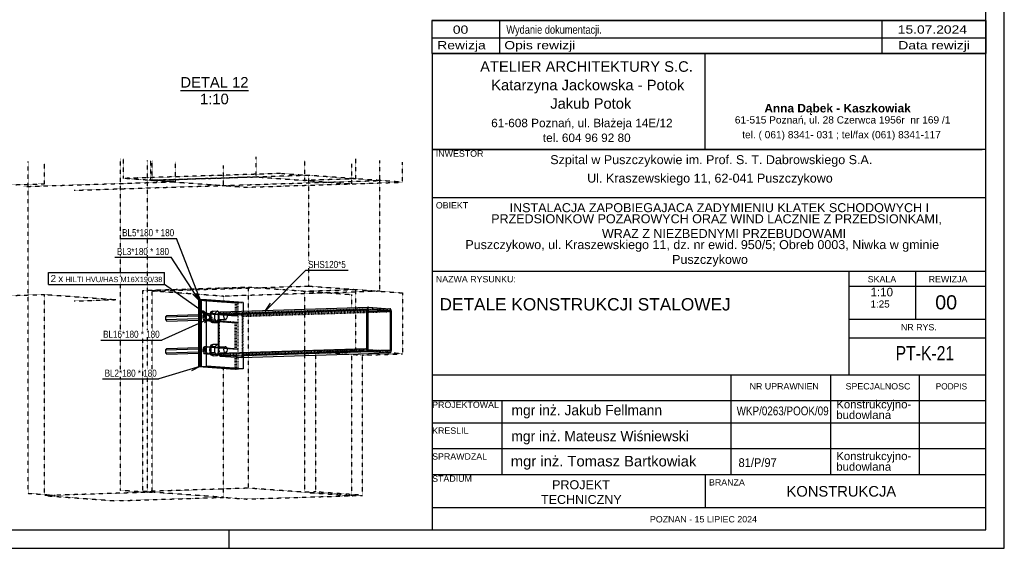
# Model space of a CAD drawing. Header units: millimetres. Extents: x 0 to 5940, y 0 to 2970.
# Tile 9 of 11: x 3273 to 5940, y 0 to 1431. Entities that reach past the tile are written whole.
import ezdxf

# ---------------------------------------------------------------- set-up
doc = ezdxf.new("R2010")
doc.units = ezdxf.units.MM
doc.linetypes.add('DXK_LINE_DOT2', pattern=[3.9198, 1.9599, -1.9599])
doc.linetypes.add('DXK_LINE_DOT4', pattern=[0.9408, 0.4704, -0.4704])
doc.styles.add('ar', font='txt', dxfattribs={"height": 0.2})
doc.styles.add('ari', font='txt', dxfattribs={"height": 0.2})
doc.styles.add('aria', font='txt', dxfattribs={"height": 0.2})
doc.styles.add('Arial', font='ARIAL.TTF', dxfattribs={"height": 0.2})
doc.styles.add('Arial Narrow', font='ARIALN.TTF', dxfattribs={"height": 0.2})
doc.styles.add('arialbd', font='txt', dxfattribs={"height": 0.2})

# ---------------------------------------------------------------- blocks, each defined once
blk = doc.blocks.new('Unknown-2590450-1268')
at = {"color": 7, "linetype": 'Continuous'}
for p, q in [((5940, 0), (5940, 2970)), ((5890, 50), (5890, 2920)), ((50, 50), (5890, 50)), ((3840, 0), (3840, 50)), ((0, 0), (5940, 0))]:
    blk.add_line(p, q, dxfattribs=at)
blk = doc.blocks.new('Unknown-2590450-19 - 6368')
at = {"color": 96, "linetype": 'Continuous'}
blk.add_line((3707.9, 1239.7), (3892.4, 1239.7), dxfattribs=at)
at = {"color": 0, "linetype": 'Continuous'}
for points in [[(3892.4, 1247.2), (3892.4, 1277.2), (3707.9, 1277.2), (3707.9, 1247.2)], [(3839.1, 1202.2), (3839.1, 1232.2), (3761.2, 1232.2), (3761.2, 1202.2)]]:
    blk.add_wipeout(points, dxfattribs=at)
at = {"color": 7, "linetype": 'Continuous', "style": 'Arial'}
for s, p in [('DETAL 12', (3707.9, 1247.2)), ('1:10', (3761.2, 1202.2))]:
    blk.add_text(s, height=28.65, dxfattribs=at).set_placement(p)
blk = doc.blocks.new('Part-2590450-6685 - 6368')
at = {"color": 5, "linetype": 'Continuous'}
for p, q in [((3760.9, 672.3), (3758.4, 672.2)), ((3758.4, 672.2), (3758.4, 492.4)), ((3760.9, 492.5), (3760.9, 672.3)), ((3758.4, 492.4), (3760.9, 492.5)), ((3758.4, 492.4), (3857.8, 485.2)), ((3760.9, 492.5), (3860.3, 485.3)), ((3860.3, 485.3), (3857.8, 485.2))]:
    blk.add_line(p, q, dxfattribs=at)
at = {"color": 8, "linetype": 'DXK_LINE_DOT2'}
for p, q in [((3758.4, 672.2), (3857.8, 665)), ((3857.8, 665), (3860.3, 665.1)), ((3857.8, 665), (3857.8, 629)), ((3770.3, 629.2), (3770, 626.4)), ((3770, 626.4), (3772.5, 626.5)), ((3770, 626.4), (3770.3, 623.6)), ((3771, 631.6), (3770.3, 629.2)), ((3770.3, 623.6), (3771, 621.1)), ((3772.1, 633.5), (3771, 631.6)), ((3771, 621.1), (3772.1, 619)), ((3773.5, 634.7), (3772.1, 633.5)), ((3772.1, 619), (3773.5, 617.6)), ((3775, 635), (3773.5, 634.7)), ((3773.5, 617.6), (3775, 617.1)), ((3775, 635), (3777.5, 635.1)), ((3857.8, 629), (3775, 635)), ((3775, 617.1), (3857.8, 611.1)), ((3775, 617.1), (3777.5, 617.1)), ((3860.3, 629.1), (3857.8, 629)), ((3857.8, 539.2), (3857.8, 611.1)), ((3857.8, 611.1), (3860.3, 611.1)), ((3770.3, 539.3), (3770, 536.5)), ((3770, 536.5), (3772.5, 536.6)), ((3770, 536.5), (3770.3, 533.7)), ((3771, 541.7), (3770.3, 539.3)), ((3770.3, 533.7), (3771, 531.2)), ((3772.1, 543.6), (3771, 541.7)), ((3773.5, 544.8), (3772.1, 543.6)), ((3775, 545.2), (3773.5, 544.8)), ((3857.8, 539.2), (3775, 545.2)), ((3775, 545.2), (3777.5, 545.2)), ((3860.3, 539.2), (3857.8, 539.2)), ((3771, 531.2), (3772.1, 529.1)), ((3772.1, 529.1), (3773.5, 527.7)), ((3773.5, 527.7), (3775, 527.2)), ((3775, 527.2), (3777.5, 527.3)), ((3775, 527.2), (3857.8, 521.2)), ((3857.8, 521.2), (3860.3, 521.3)), ((3857.8, 485.2), (3857.8, 521.2))]:
    blk.add_line(p, q, dxfattribs=at)
blk = doc.blocks.new('Part-2590450-6460 - 6368')
at = {"linetype": 'Continuous'}
h = blk.add_hatch(dxfattribs=at)
h.set_pattern_fill('', color=8, angle=1.8189, style=0, pattern_type=0)
h.set_pattern_definition([(46.82, (4213.496, 540.87), (-1.409, 44.378), [62.792, 0]), (46.82, (4235.685, 541.575), (-1.409, 44.378), [31.397, -31.395]), (46.82, (4264.438, 571.905), (-1.409, 44.378), [9.22, -53.572])])
h.paths.add_polyline_path([(4213.5, 645.7), (4213.5, 540.9), (4213.8, 538), (4214.7, 535.5), (4216.1, 533.8), (4217.6, 533.1), (4275.6, 528.9), (4277.2, 529.3), (4278.5, 530.9), (4279.4, 533.2), (4279.7, 536.1), (4279.7, 640.9), (4279.4, 643.8), (4278.5, 646.3), (4277.2, 648.1), (4275.6, 648.7), (4217.6, 652.9), (4216.1, 652.5), (4214.7, 651), (4213.8, 648.6)])
h.paths.add_polyline_path([(4217.1, 647.8), (4217.6, 647.9), (4275.6, 643.7), (4276.1, 643.5), (4276.6, 642.9), (4276.9, 642.1), (4277, 641.1), (4277, 536.3), (4276.9, 535.3), (4276.6, 534.5), (4276.1, 534), (4275.6, 533.9), (4217.6, 538.1), (4217.1, 538.3), (4216.7, 538.9), (4216.4, 539.7), (4216.3, 540.7), (4216.3, 645.5), (4216.4, 646.5), (4216.7, 647.3)])
at = {"color": 5, "linetype": 'Continuous'}
for p, q in [((3811.6, 633), (4213.5, 645.7)), ((3814.1, 639.7), (3815.7, 640.2)), ((3815.7, 640.2), (4217.6, 652.9)), ((4275.6, 643.7), (4216.3, 641.9)), ((4277, 641.1), (4216.3, 639.2)), ((3811.6, 633), (3811.9, 635.8)), ((3811.6, 528.1), (3811.6, 633)), ((3811.9, 635.8), (3812.8, 638.2)), ((3812.8, 638.2), (3814.1, 639.7)), ((3811.6, 528.1), (4213.5, 540.9)), ((4277, 536.3), (4253, 535.5)), ((3811.9, 525.2), (3811.6, 528.1)), ((3812.8, 522.7), (3811.9, 525.2)), ((3814.1, 521), (3812.8, 522.7)), ((3815.7, 520.3), (3814.1, 521)), ((3815.7, 520.3), (4217.6, 533.1)), ((3815.7, 520.3), (3873.7, 516.1)), ((3873.7, 516.1), (4275.6, 528.9))]:
    blk.add_line(p, q, dxfattribs=at)
at = {"color": 8, "linetype": 'DXK_LINE_DOT2'}
for p, q in [((3814.3, 632.8), (4216.3, 645.5)), ((4217.6, 647.9), (3815.7, 635.2)), ((3815.7, 640.2), (3873.7, 636)), ((3873.7, 636), (4275.6, 648.7)), ((4216.3, 641.9), (3873.7, 631)), ((3877.8, 628.2), (4279.7, 640.9)), ((3814.4, 633.7), (3814.3, 632.8)), ((3814.3, 527.9), (3814.3, 632.8)), ((3814.7, 634.5), (3814.4, 633.7)), ((3815.2, 635), (3814.7, 634.5)), ((3815.7, 635.2), (3815.2, 635)), ((3873.7, 631), (3815.7, 635.2)), ((3873.7, 636), (3875.2, 635.3)), ((3874.2, 630.8), (3873.7, 631)), ((3874.6, 630.2), (3874.2, 630.8)), ((3874.9, 629.3), (3874.6, 630.2)), ((3875, 628.4), (3874.9, 629.3)), ((4216.3, 639.2), (3875, 628.4)), ((3875, 628.4), (3875, 523.5)), ((3875.2, 635.3), (3876.6, 633.6)), ((3876.6, 633.6), (3877.5, 631.1)), ((3877.5, 631.1), (3877.8, 628.2)), ((3877.8, 523.3), (3877.8, 628.2)), ((3814.3, 527.9), (4216.3, 540.7)), ((3815.7, 525.3), (4217.6, 538.1)), ((4275.6, 533.9), (3873.7, 521.1)), ((4253, 535.5), (3875, 523.5)), ((3877.8, 523.3), (4279.7, 536.1)), ((3814.3, 527.9), (3814.4, 526.9)), ((3814.4, 526.9), (3814.7, 526.1)), ((3814.7, 526.1), (3815.2, 525.5)), ((3815.2, 525.5), (3815.7, 525.3)), ((3815.7, 525.3), (3873.7, 521.1)), ((3873.7, 521.1), (3874.2, 521.3)), ((3875.2, 516.6), (3873.7, 516.1)), ((3874.2, 521.3), (3874.6, 521.8)), ((3874.6, 521.8), (3874.9, 522.6)), ((3874.9, 522.6), (3875, 523.5)), ((3876.6, 518.1), (3875.2, 516.6)), ((3877.5, 520.5), (3876.6, 518.1)), ((3877.8, 523.3), (3877.5, 520.5))]:
    blk.add_line(p, q, dxfattribs=at)
at = {"color": 6, "linetype": 'Continuous'}
for p, q in [((4213.8, 648.6), (4213.5, 645.7)), ((4213.5, 540.9), (4213.5, 645.7)), ((4214.7, 651), (4213.8, 648.6)), ((4216.1, 652.5), (4214.7, 651)), ((4217.6, 652.9), (4216.1, 652.5)), ((4216.3, 645.5), (4216.4, 646.5)), ((4216.3, 540.7), (4216.3, 645.5)), ((4216.4, 646.5), (4216.7, 647.3)), ((4216.7, 647.3), (4217.1, 647.8)), ((4217.1, 647.8), (4217.6, 647.9)), ((4217.6, 652.9), (4275.6, 648.7)), ((4217.6, 647.9), (4275.6, 643.7)), ((4277.2, 648.1), (4275.6, 648.7)), ((4275.6, 643.7), (4276.1, 643.5)), ((4276.1, 643.5), (4276.6, 642.9)), ((4276.6, 642.9), (4276.9, 642.1)), ((4276.9, 642.1), (4277, 641.1)), ((4277, 536.3), (4277, 641.1)), ((4278.5, 646.3), (4277.2, 648.1)), ((4279.4, 643.8), (4278.5, 646.3)), ((4279.7, 640.9), (4279.4, 643.8)), ((4279.7, 536.1), (4279.7, 640.9)), ((4213.5, 540.9), (4213.8, 538)), ((4213.8, 538), (4214.7, 535.5)), ((4214.7, 535.5), (4216.1, 533.8)), ((4216.1, 533.8), (4217.6, 533.1)), ((4216.4, 539.7), (4216.3, 540.7)), ((4216.7, 538.9), (4216.4, 539.7)), ((4217.1, 538.3), (4216.7, 538.9)), ((4217.6, 538.1), (4217.1, 538.3)), ((4217.6, 538.1), (4275.6, 533.9)), ((4276.1, 534), (4275.6, 533.9)), ((4276.6, 534.5), (4276.1, 534)), ((4276.9, 535.3), (4276.6, 534.5)), ((4277, 536.3), (4276.9, 535.3)), ((4279.4, 533.2), (4279.7, 536.1)), ((4217.6, 533.1), (4275.6, 528.9)), ((4275.6, 528.9), (4277.2, 529.3)), ((4277.2, 529.3), (4278.5, 530.9)), ((4278.5, 530.9), (4279.4, 533.2))]:
    blk.add_line(p, q, dxfattribs=at)
blk = doc.blocks.new('Part-2590450-6765 - 6368')
at = {"color": 4, "linetype": 'DXK_LINE_DOT4'}
for p, q in [((4045.5, 995.9), (4045.5, 1050.4)), ((4183.1, 1000.3), (4045.5, 995.9)), ((4045.5, 995.9), (4172.4, 986.7)), ((4172.4, 986.7), (4310.1, 991.1))]:
    blk.add_line(p, q, dxfattribs=at)
at = {"color": 6, "linetype": 'DXK_LINE_DOT4'}
for p, q in [((4183.1, 1000.3), (4183.1, 1054.8)), ((4310.1, 991.1), (4310.1, 1045.6)), ((4310.1, 991.1), (4248.2, 995.6))]:
    blk.add_line(p, q, dxfattribs=at)
blk = doc.blocks.new('Part-2590450-6545 - 6368')
at = {"color": 5, "linetype": 'Continuous'}
for p, q in [((3778.4, 672.8), (3765.1, 672.4)), ((3765.1, 492.6), (3765.1, 672.4)), ((3877.8, 665.6), (3778.4, 672.8)), ((3778.4, 493.1), (3778.4, 672.8)), ((3877.8, 665.6), (3877.8, 642.1)), ((3877.8, 516.2), (3877.8, 485.8)), ((3765.1, 492.6), (3778.4, 493.1)), ((3864.5, 485.4), (3765.1, 492.6)), ((3877.8, 485.8), (3778.4, 493.1)), ((3877.8, 485.8), (3864.5, 485.4))]:
    blk.add_line(p, q, dxfattribs=at)
at = {"color": 8, "linetype": 'DXK_LINE_DOT2'}
for p, q in [((3864.5, 665.2), (3765.1, 672.4)), ((3864.5, 665.2), (3877.8, 665.6)), ((3864.5, 485.4), (3864.5, 665.2)), ((3877.8, 642.1), (3877.8, 628.2)), ((3877.8, 523.3), (3877.8, 516.2))]:
    blk.add_line(p, q, dxfattribs=at)
blk = doc.blocks.new('Part-2590450-6615 - 6368')
at = {"color": 5, "linetype": 'Continuous'}
for p, q in [((3765.1, 672.4), (3760.9, 672.3)), ((3760.9, 672.3), (3760.9, 492.5)), ((3765.1, 492.6), (3765.1, 672.4)), ((3760.9, 492.5), (3765.1, 492.6)), ((3760.9, 492.5), (3860.3, 485.3)), ((3765.1, 492.6), (3864.5, 485.4)), ((3864.5, 485.4), (3860.3, 485.3))]:
    blk.add_line(p, q, dxfattribs=at)
at = {"color": 8, "linetype": 'DXK_LINE_DOT2'}
for p, q in [((3760.9, 672.3), (3860.3, 665.1)), ((3860.3, 665.1), (3864.5, 665.2)), ((3860.3, 665.1), (3860.3, 629.1)), ((3772.8, 629.3), (3772.5, 626.5)), ((3772.5, 626.5), (3776.7, 626.6)), ((3772.5, 626.5), (3772.8, 623.7)), ((3773.5, 631.7), (3772.8, 629.3)), ((3772.8, 623.7), (3773.5, 621.1)), ((3774.6, 633.6), (3773.5, 631.7)), ((3773.5, 621.1), (3774.6, 619.1)), ((3776, 634.8), (3774.6, 633.6)), ((3774.6, 619.1), (3776, 617.7)), ((3777.5, 635.1), (3776, 634.8)), ((3776, 617.7), (3777.5, 617.1)), ((3776.7, 626.6), (3776.9, 629.4)), ((3776.9, 623.8), (3776.7, 626.6)), ((3776.9, 629.4), (3777.6, 631.8)), ((3777.6, 621.3), (3776.9, 623.8)), ((3777.5, 635.1), (3781.7, 635.3)), ((3860.3, 629.1), (3777.5, 635.1)), ((3777.5, 617.1), (3781.7, 617.3)), ((3777.5, 617.1), (3860.3, 611.1)), ((3777.6, 631.8), (3778.7, 633.8)), ((3778.7, 619.2), (3777.6, 621.3)), ((3778.7, 633.8), (3780.1, 634.9)), ((3780.1, 617.8), (3778.7, 619.2)), ((3780.1, 634.9), (3781.7, 635.3)), ((3781.7, 617.3), (3780.1, 617.8)), ((3864.5, 629.3), (3781.7, 635.3)), ((3864.5, 611.3), (3781.7, 617.3)), ((3864.5, 629.3), (3860.3, 629.1)), ((3860.3, 611.1), (3864.5, 611.3)), ((3860.3, 539.2), (3860.3, 611.1)), ((3772.8, 539.4), (3772.5, 536.6)), ((3772.5, 536.6), (3776.7, 536.7)), ((3772.5, 536.6), (3772.8, 533.8)), ((3773.5, 541.8), (3772.8, 539.4)), ((3772.8, 533.8), (3773.5, 531.2)), ((3774.6, 543.7), (3773.5, 541.8)), ((3776, 544.9), (3774.6, 543.7)), ((3777.5, 545.2), (3776, 544.9)), ((3776.7, 536.7), (3776.9, 539.5)), ((3776.9, 533.9), (3776.7, 536.7)), ((3776.9, 539.5), (3777.6, 542)), ((3777.6, 531.4), (3776.9, 533.9)), ((3777.5, 545.2), (3781.7, 545.4)), ((3860.3, 539.2), (3777.5, 545.2)), ((3777.6, 542), (3778.7, 543.9)), ((3778.7, 543.9), (3780.1, 545)), ((3780.1, 545), (3781.7, 545.4)), ((3781.7, 545.4), (3864.5, 539.4)), ((3864.5, 539.4), (3860.3, 539.2)), ((3773.5, 531.2), (3774.6, 529.2)), ((3774.6, 529.2), (3776, 527.8)), ((3776, 527.8), (3777.5, 527.3)), ((3777.5, 527.3), (3781.7, 527.4)), ((3777.5, 527.3), (3860.3, 521.3)), ((3778.7, 529.3), (3777.6, 531.4)), ((3780.1, 527.9), (3778.7, 529.3)), ((3781.7, 527.4), (3780.1, 527.9)), ((3864.5, 521.4), (3781.7, 527.4)), ((3860.3, 521.3), (3864.5, 521.4)), ((3860.3, 485.3), (3860.3, 521.3))]:
    blk.add_line(p, q, dxfattribs=at)
blk = doc.blocks.new('Part-2590450-6755 - 6368')
at = {"color": 5, "linetype": 'Continuous'}
for p, q in [((3758.4, 672.2), (3756.8, 672.2)), ((3756.8, 672.2), (3756.8, 492.4)), ((3758.4, 492.4), (3758.4, 672.2)), ((3756.8, 492.4), (3856.1, 485.2)), ((3756.8, 492.4), (3758.4, 492.4)), ((3758.4, 492.4), (3857.8, 485.2)), ((3857.8, 485.2), (3856.1, 485.2))]:
    blk.add_line(p, q, dxfattribs=at)
at = {"color": 8, "linetype": 'DXK_LINE_DOT2'}
for p, q in [((3756.8, 672.2), (3856.1, 665)), ((3856.1, 665), (3856.1, 629)), ((3856.1, 665), (3857.8, 665)), ((3768.6, 629.1), (3768.4, 626.4)), ((3768.4, 626.4), (3770, 626.4)), ((3768.4, 626.4), (3768.6, 623.6)), ((3769.3, 631.6), (3768.6, 629.1)), ((3768.6, 623.6), (3769.3, 621)), ((3770.4, 633.5), (3769.3, 631.6)), ((3769.3, 621), (3770.4, 618.9)), ((3771.8, 634.7), (3770.4, 633.5)), ((3770.4, 618.9), (3771.8, 617.6)), ((3773.3, 635), (3771.8, 634.7)), ((3771.8, 617.6), (3773.3, 617)), ((3856.1, 629), (3773.3, 635)), ((3773.3, 635), (3775, 635)), ((3773.3, 617), (3775, 617.1)), ((3773.3, 617), (3856.1, 611)), ((3857.8, 629), (3856.1, 629)), ((3856.1, 611), (3857.8, 611.1)), ((3856.1, 539.1), (3856.1, 611)), ((3768.6, 539.2), (3768.4, 536.5)), ((3768.4, 536.5), (3770, 536.5)), ((3768.4, 536.5), (3768.6, 533.7)), ((3769.3, 541.7), (3768.6, 539.2)), ((3768.6, 533.7), (3769.3, 531.1)), ((3770.4, 543.6), (3769.3, 541.7)), ((3771.8, 544.8), (3770.4, 543.6)), ((3773.3, 545.1), (3771.8, 544.8)), ((3773.3, 545.1), (3775, 545.2)), ((3856.1, 539.1), (3773.3, 545.1)), ((3857.8, 539.2), (3856.1, 539.1)), ((3769.3, 531.1), (3770.4, 529)), ((3770.4, 529), (3771.8, 527.7)), ((3771.8, 527.7), (3773.3, 527.1)), ((3773.3, 527.1), (3775, 527.2)), ((3773.3, 527.1), (3856.1, 521.1)), ((3856.1, 521.1), (3857.8, 521.2)), ((3856.1, 485.2), (3856.1, 521.1))]:
    blk.add_line(p, q, dxfattribs=at)
blk = doc.blocks.new('Bolt-2590450-6756 - 6368')
at = {"color": 7, "linetype": 'Continuous'}
for p, q in [((3797.5, 642.3), (3790.1, 635.1)), ((3795, 641.7), (3790.9, 640)), ((3793.4, 640), (3796.5, 641.3)), ((3795, 641.7), (3796.9, 641.7)), ((3797.5, 642.3), (3808.3, 642.7)), ((3808.3, 642.7), (3800.9, 635.4)), ((3814.9, 635.3), (3808.3, 642.7)), ((3671.6, 630.5), (3667.9, 626.9)), ((3667.9, 626.9), (3756.8, 629.7)), ((3667.9, 626.9), (3667.9, 619.2)), ((3667.9, 619.2), (3756.8, 622)), ((3667.9, 619.2), (3671.6, 615)), ((3671.6, 630.5), (3756.8, 633.2)), ((3671.6, 615), (3756.8, 617.8)), ((3787.8, 634.7), (3786.7, 627.3)), ((3786.7, 627.3), (3787.8, 619.7)), ((3790.9, 640), (3787.8, 634.7)), ((3787.8, 619.7), (3790.9, 614)), ((3789.2, 627.4), (3790.1, 632.9)), ((3790.1, 621.7), (3789.2, 627.4)), ((3800.9, 635.4), (3790.1, 635.1)), ((3790.1, 635.1), (3790.1, 619.5)), ((3800.9, 619.9), (3790.1, 619.5)), ((3790.1, 619.5), (3797.5, 611.2)), ((3790.9, 614), (3795, 611.7)), ((3791.1, 636.1), (3793.4, 640)), ((3793.4, 614.1), (3791.1, 618.4)), ((3796.5, 612.4), (3793.4, 614.1)), ((3800.9, 619.9), (3800.9, 635.4)), ((3808.3, 611.5), (3800.9, 619.9)), ((3808.3, 635.1), (3830, 635.8)), ((3808.3, 619.1), (3830, 619.8)), ((3808.3, 611.5), (3815.8, 618.8)), ((3815.8, 618.8), (3815.8, 619.4)), ((3825.6, 628.1), (3826.2, 632.1)), ((3826.2, 624.1), (3825.6, 628.1)), ((3826.2, 632.1), (3827.8, 634.9)), ((3827.8, 621), (3826.2, 624.1)), ((3827.8, 634.9), (3830, 635.8)), ((3830, 619.8), (3827.8, 621)), ((3830, 635.8), (3832.2, 634.6)), ((3832.2, 620.7), (3830, 619.8)), ((3832.2, 634.6), (3833.9, 631.5)), ((3833.9, 623.5), (3832.2, 620.7)), ((3833.9, 631.5), (3834.4, 627.5)), ((3834.4, 627.5), (3833.9, 623.5)), ((3795, 611.7), (3797, 611.8)), ((3797.5, 611.2), (3808.3, 611.5)), ((3671.6, 540.6), (3667.9, 537)), ((3667.9, 537), (3756.8, 539.8)), ((3667.9, 537), (3667.9, 529.3)), ((3671.6, 540.6), (3756.8, 543.3)), ((3787.8, 544.8), (3786.7, 537.4)), ((3786.7, 537.4), (3787.8, 529.8)), ((3790.9, 550.1), (3787.8, 544.8)), ((3789.2, 537.5), (3790.1, 543)), ((3790.1, 531.8), (3789.2, 537.5)), ((3797.5, 552.4), (3790.1, 545.2)), ((3800.9, 545.5), (3790.1, 545.2)), ((3790.1, 545.2), (3790.1, 529.6)), ((3795, 551.8), (3790.9, 550.1)), ((3791.1, 546.2), (3793.4, 550.2)), ((3793.4, 550.2), (3796.5, 551.4)), ((3795, 551.8), (3796.9, 551.8)), ((3797.5, 552.4), (3808.3, 552.8)), ((3808.3, 552.8), (3800.9, 545.5)), ((3800.9, 530), (3800.9, 545.5)), ((3814.9, 545.4), (3808.3, 552.8)), ((3808.3, 545.2), (3830, 545.9)), ((3825.6, 538.2), (3826.2, 542.2)), ((3826.2, 534.2), (3825.6, 538.2)), ((3826.2, 542.2), (3827.8, 545)), ((3827.8, 531.2), (3826.2, 534.2)), ((3827.8, 545), (3830, 545.9)), ((3830, 545.9), (3832.2, 544.7)), ((3832.2, 544.7), (3833.9, 541.6)), ((3833.9, 533.6), (3832.2, 530.8)), ((3833.9, 541.6), (3834.4, 537.6)), ((3834.4, 537.6), (3833.9, 533.6)), ((3667.9, 529.3), (3756.8, 532.1)), ((3667.9, 529.3), (3671.6, 525.2)), ((3671.6, 525.2), (3756.8, 527.9)), ((3787.8, 529.8), (3790.9, 524.1)), ((3800.9, 530), (3790.1, 529.6)), ((3790.1, 529.6), (3797.5, 521.3)), ((3790.9, 524.1), (3795, 521.8)), ((3793.4, 524.2), (3791.1, 528.5)), ((3796.5, 522.5), (3793.4, 524.2)), ((3795, 521.8), (3797, 521.9)), ((3797.5, 521.3), (3808.3, 521.7)), ((3808.3, 521.7), (3800.9, 530)), ((3808.3, 529.2), (3830, 529.9)), ((3808.3, 521.7), (3815.8, 528.9)), ((3815.8, 528.9), (3815.8, 529.5)), ((3830, 529.9), (3827.8, 531.2)), ((3832.2, 530.8), (3830, 529.9))]:
    blk.add_line(p, q, dxfattribs=at)
blk = doc.blocks.new('Part-2590450-6760 - 6368')
at = {"color": 4, "linetype": 'DXK_LINE_DOT4'}
for p, q in [((3339.5, 986.8), (3339.5, 1041.4)), ((3631.4, 996.1), (3631.4, 1050.6)), ((3824.5, 982.1), (3824.5, 1036.6)), ((4055, 1009.6), (3631.4, 996.1)), ((3631.4, 996.1), (3824.5, 982.1)), ((3227.4, 983.3), (3339.5, 986.8)), ((3631.4, 696.4), (4055, 709.9)), ((3631.4, 151.9), (3631.4, 696.4)), ((3824.5, 682.4), (3631.4, 696.4)), ((4248.2, 695.9), (3824.5, 682.4)), ((3227.4, 683.6), (3339.5, 687.2)), ((3339.5, 687.2), (3532.7, 673.2)), ((3339.5, 142.6), (3339.5, 687.2)), ((3420.6, 669.6), (3532.7, 673.2)), ((3824.5, 669.5), (3824.5, 682.4)), ((3824.5, 137.9), (3824.5, 487.4))]:
    blk.add_line(p, q, dxfattribs=at)
at = {"color": 6, "linetype": 'DXK_LINE_DOT4'}
for p, q in [((4248.2, 995.6), (4055, 1009.6)), ((4055, 1009.6), (4055, 709.9)), ((4248.2, 695.9), (4248.2, 995.6)), ((4055, 709.9), (4248.2, 695.9)), ((3631.4, 151.9), (3339.5, 142.6)), ((3339.5, 142.6), (3532.7, 128.6)), ((3532.7, 128.6), (3824.5, 137.9)), ((3824.5, 137.9), (3631.4, 151.9))]:
    blk.add_line(p, q, dxfattribs=at)
blk = doc.blocks.new('Part-2590450-6761 - 6368')
at = {"color": 6, "linetype": 'DXK_LINE_DOT4'}
for p, q in [((3295.7, 148.8), (3295.7, 1047.6)), ((3545.9, 156.7), (3545.9, 1055.5)), ((3295.7, 148.8), (3368.7, 143.5)), ((3618.9, 151.5), (3545.9, 156.7))]:
    blk.add_line(p, q, dxfattribs=at)
at = {"color": 4, "linetype": 'DXK_LINE_DOT4'}
blk.add_line((3618.9, 151.5), (3618.9, 1050.2), dxfattribs=at)
blk = doc.blocks.new('Part-2590450-6762 - 6368')
at = {"color": 6, "linetype": 'DXK_LINE_DOT4'}
for p, q in [((3554.2, 1001.3), (3554.2, 1055.8)), ((4248.2, 995.6), (4248.2, 1050.1)), ((3982, 1014.8), (3554.2, 1001.3)), ((3982, 1014.8), (4055, 1009.6))]:
    blk.add_line(p, q, dxfattribs=at)
at = {"color": 4, "linetype": 'DXK_LINE_DOT4'}
for p, q in [((3694.9, 992.4), (3694.9, 1046.9)), ((3282.6, 979.3), (3694.9, 992.4)), ((3420.6, 969.3), (4248.2, 995.6)), ((3621.7, 996.4), (3554.2, 1001.3)), ((3634.2, 996.8), (3621.7, 996.4)), ((3694.9, 992.4), (3634.2, 996.8))]:
    blk.add_line(p, q, dxfattribs=at)
blk = doc.blocks.new('Part-2590450-6763 - 6368')
at = {"color": 4, "linetype": 'DXK_LINE_DOT4'}
for p, q in [((4045.5, 696.2), (4183.1, 700.6)), ((4045.5, 151.6), (4045.5, 696.2)), ((4074.7, 532.1), (4183.1, 535.6)), ((4074.7, 152.6), (4074.7, 532.1)), ((4074.7, 532.1), (4201.7, 522.9)), ((4201.7, 522.9), (4310.1, 526.4)), ((4201.7, 143.4), (4201.7, 522.9))]:
    blk.add_line(p, q, dxfattribs=at)
at = {"color": 6, "linetype": 'DXK_LINE_DOT4'}
for p, q in [((4183.1, 535.6), (4183.1, 700.6)), ((4248.2, 695.9), (4310.1, 691.4)), ((4310.1, 691.4), (4310.1, 526.4)), ((4310.1, 526.4), (4183.1, 535.6)), ((4074.7, 152.6), (4045.5, 151.6)), ((4045.5, 151.6), (4172.4, 142.4)), ((4201.7, 143.4), (4074.7, 152.6)), ((4172.4, 142.4), (4201.7, 143.4))]:
    blk.add_line(p, q, dxfattribs=at)
blk = doc.blocks.new('Part-2590450-6764 - 6368')
at = {"color": 4, "linetype": 'DXK_LINE_DOT4'}
for p, q in [((3606.6, 698.2), (3892.6, 707.3)), ((3606.6, 153.6), (3606.6, 698.2)), ((3892.6, 162.7), (3892.6, 707.3)), ((3892.6, 707.3), (4172.4, 687)), ((4172.4, 651.5), (4172.4, 687)), ((4172.4, 142.4), (4172.4, 525.6))]:
    blk.add_line(p, q, dxfattribs=at)
at = {"color": 6, "linetype": 'DXK_LINE_DOT4'}
for p, q in [((3892.6, 162.7), (3606.6, 153.6)), ((4045.5, 151.6), (3892.6, 162.7)), ((3606.6, 153.6), (3631.4, 151.9)), ((3824.5, 137.9), (3886.5, 133.4)), ((3886.5, 133.4), (4172.4, 142.4))]:
    blk.add_line(p, q, dxfattribs=at)
blk = doc.blocks.new('Part-2590450-6766 - 6368')
at = {"color": 4, "linetype": 'DXK_LINE_DOT4'}
for p, q in [((3627.1, 1050.9), (3627.1, 996.4)), ((3913, 1005.5), (3913, 1060)), ((4172.4, 986.7), (4172.4, 1041.2)), ((3627.1, 996.4), (3913, 1005.5)), ((3627.1, 996.4), (3631.4, 996.1)), ((3913, 1005.5), (4045.5, 995.9)), ((3824.5, 982.1), (3886.5, 977.6)), ((3886.5, 977.6), (4172.4, 986.7))]:
    blk.add_line(p, q, dxfattribs=at)
blk = doc.blocks.new('Unknown-2590450-7126')
at = {"color": 7, "linetype": 'Continuous'}
for p, q in [((4390, 1340), (5890, 1340)), ((4390, 1340), (4390, 1080)), ((5130, 1080), (5130, 1340)), ((5890, 50), (5890, 1340)), ((4390, 1080), (5880, 1080)), ((4390, 1080), (4390, 50)), ((5890, 1080), (4390, 1080)), ((4390, 950), (5890, 950)), ((4390, 750), (5890, 750)), ((5520, 470), (5520, 750)), ((5700, 620), (5700, 750)), ((5520, 710), (5890, 710)), ((5520, 620), (5890, 620)), ((5520, 570), (5890, 570)), ((4390, 470), (5890, 470)), ((5200, 200), (5200, 470)), ((5470, 200), (5470, 470)), ((5710, 200), (5710, 470)), ((4390, 400), (5890, 400)), ((4580, 200), (4580, 400)), ((4390, 340), (5890, 340)), ((4390, 270), (5890, 270)), ((4550, 270), (5880, 270)), ((4390, 200), (5880, 200)), ((4590, 200), (5890, 200)), ((5130, 200), (5130, 110)), ((4390, 110), (5880, 110)), ((4390, 110), (5890, 110)), ((4390, 50), (5890, 50))]:
    blk.add_line(p, q, dxfattribs=at)
for s, height, style, p in [('ATELIER ARCHITEKTURY S.C.', 28.557, 'Arial', (4520, 1290)), ('Katarzyna Jackowska - Potok', 28.557, 'Arial', (4550, 1240)), ('Jakub Potok', 28.557, 'Arial', (4710, 1190)), ('Anna Dąbek - Kaszkowiak', 23.023, 'arialbd', (5290, 1180)), ('61-608 Poznań, ul. Błażeja 14E/12', 22.846, 'Arial', (4550, 1140)), ('61-515 Poznań, ul. 28 Czerwca 1956r  nr 169 /1', 19.633, 'Arial', (5210, 1150)), ('tel. 604 96 92 80', 22.846, 'Arial', (4690, 1100)), ('tel. ( 061) 8341- 031 ; tel/fax (061) 8341-117', 19.633, 'Arial', (5230, 1110)), ('INWESTOR', 17.13, 'Arial', (4400, 1060)), ('Szpital w Puszczykowie im. Prof. S. T. Dabrowskiego S.A.', 24.275, 'Arial', (4710, 1040)), ('Ul. Kraszewskiego 11, 62-041 Puszczykowo', 24.275, 'Arial', (4810, 990)), ('OBIEKT', 17.13, 'Arial', (4400, 920)), ('INSTALACJA ZAPOBIEGAJACA ZADYMIENIU KLATEK SCHODOWYCH I', 24.275, 'Arial', (4600, 910)), ('PRZEDSIONKOW POZAROWYCH ORAZ WIND LACZNIE Z PRZEDSIONKAMI,', 24.275, 'Arial', (4550, 880)), ('WRAZ Z NIEZBEDNYMI PRZEBUDOWAMI', 24.275, 'Arial', (4850, 840)), ('Puszczykowo, ul. Kraszewskiego 11, dz. nr ewid. 950/5; Obreb 0003, Niwka w gminie', 24.275, 'Arial', (4480, 810)), ('Puszczykowo', 24.275, 'Arial', (5040, 770)), ('NAZWA RYSUNKU:', 17.134, 'Arial', (4400, 720)), ('SKALA', 17.13, 'Arial', (5570, 720)), ('REWIZJA', 17.13, 'Arial', (5735, 720)), ('NR RYS.', 17.13, 'Arial', (5660, 590)), ('NR UPRAWNIEN', 17.134, 'Arial', (5250, 430)), ('SPECJALNOSC', 17.134, 'Arial', (5510, 430)), ('PODPIS', 16.8, 'ar', (5754.2, 430)), ('PROJEKTOWAL', 17.134, 'Arial', (4390, 380)), ('KRESLIL', 17.13, 'Arial', (4390, 310)), ('SPRAWDZAL', 17.13, 'Arial', (4390, 240)), ('STADIUM', 17.13, 'Arial', (4390, 180)), ('BRANZA', 17.13, 'Arial', (5140, 170)), ('PROJEKT', 24.27, 'Arial', (4715, 160)), ('KONSTRUKCJA', 28.558, 'Arial', (5350, 140)), ('TECHNICZNY', 24.27, 'Arial', (4685, 120)), ('POZNAN - 15 LIPIEC 2024', 17.134, 'Arial', (4980, 70))]:
    blk.add_text(s, height=height, dxfattribs=dict(at, style=style)).set_placement(p)
at = {"color": 7}
for s, height, style, p in [('1:10', 23.33, 'aria', (5577.8, 682)), ('DETALE KONSTRUKCJI STALOWEJ', 33.428, 'Arial', (4410, 643.8)), ('1:25', 19.1, 'Arial', (5577.5, 651.8)), ('00', 38.2, 'Arial', (5752.8, 646.8)), ('Konstrukcyjno-', 21.967, 'Arial', (5485, 378.8)), ('mgr inż. Jakub Fellmann', 28, 'ari', (4605, 360)), ('budowlana', 21.97, 'Arial', (5485, 350)), ('mgr inż. Mateusz Wiśniewski', 28, 'ari', (4604.6, 289.8)), ('mgr inż. Tomasz Bartkowiak', 28.652, 'Arial', (4603.1, 221.6)), ('Konstrukcyjno-', 21.967, 'Arial', (5485, 238.8)), ('budowlana', 21.97, 'Arial', (5485, 210))]:
    blk.add_text(s, height=height, dxfattribs=dict(at, style=style)).set_placement(p)
at = {"color": 7, "style": 'Arial'}
for s, height, width, p in [('PT-K-21', 38.2, 0.8, (5645.4, 509.3)), ('WKP/0263/POOK/09', 23.877, 0.8, (5215, 360)), ('81/P/97', 23.88, 0.9, (5220, 220))]:
    blk.add_text(s, height=height, dxfattribs=dict(at, width=width)).set_placement(p)
blk = doc.blocks.new('Unknown-2590450-7127')
at = {"color": 7, "linetype": 'Continuous'}
for p, q in [((4389.2, 1429.1), (5890, 1429.1)), ((5890, 1429.1), (4389.2, 1429.1)), ((4389.2, 1429.1), (4389.2, 1382.2)), ((4572.1, 1429.1), (4572.1, 1382.2)), ((5608.6, 1429.1), (5608.6, 1382.2)), ((5890, 1429.1), (5890, 1382.2)), ((4389.2, 1382.2), (5890, 1382.2)), ((4389.2, 1382.2), (4389.2, 1340)), ((4389.2, 1382.2), (5890, 1382.2)), ((4572.1, 1382.2), (4572.1, 1340)), ((5608.6, 1382.2), (5608.6, 1340)), ((5890, 1382.2), (5890, 1340)), ((5890, 1340), (4389.2, 1340))]:
    blk.add_line(p, q, dxfattribs=at)
at = {"color": 7, "linetype": 'Continuous', "style": 'Arial'}
for s, height, width, p in [('00', 22.4, 1.196471, (4446.2, 1393)), ('Wydanie dokumentacji.', 22.397, 0.8, (4590.9, 1393)), ('15.07.2024', 22.4, 1.196471, (5651.4, 1393.3)), ('Rewizja', 22.4, 1.2, (4403.8, 1350.9)), ('Opis rewizji', 22.397, 1.2, (4585.6, 1350.9)), ('Data rewizji', 22.397, 1.2, (5652.8, 1350.7))]:
    blk.add_text(s, height=height, dxfattribs=dict(at, width=width)).set_placement(p)
blk = doc.blocks.new('Mark-2590450-6784 - 6368')
at = {"color": 7, "linetype": 'Continuous'}
blk.add_line((3794, 624.9), (3773.2, 610.1), dxfattribs=at)
at = {"color": 0}
blk.add_wipeout([(3594.8, 569.9), (3594.8, 589.9), (3498.6, 589.9), (3498.6, 569.9)], dxfattribs=at)
blk.add_wipeout([(3594.8, 569.9), (3594.8, 589.9), (3498.6, 589.9), (3498.6, 569.9)], dxfattribs=at)
blk.add_wipeout([(3609.3, 569.9), (3609.3, 589.9), (3600.8, 589.9), (3600.8, 569.9)], dxfattribs=at)
blk.add_wipeout([(3609.3, 569.9), (3609.3, 589.9), (3600.8, 589.9), (3600.8, 569.9)], dxfattribs=at)
blk.add_wipeout([(3651.9, 569.9), (3651.9, 589.9), (3615.3, 589.9), (3615.3, 569.9)], dxfattribs=at)
blk.add_wipeout([(3651.9, 569.9), (3651.9, 589.9), (3615.3, 589.9), (3615.3, 569.9)], dxfattribs=at)
at = {"color": 7, "linetype": 'Continuous'}
for p in [(3794, 624.9), (3492.6, 563.9)]:
    blk.add_line(p, (3657.9, 563.9), dxfattribs=at)
at = {"color": 7, "style": 'Arial Narrow'}
for s, height, p in [('BL16*180', 19.09, (3498.6, 569.9)), ('*', 19.1, (3600.8, 569.9)), ('180', 19.09, (3615.3, 569.9))]:
    blk.add_text(s, height=height, dxfattribs=at).set_placement(p)
blk = doc.blocks.new('Mark-2590450-6776 - 6368')
at = {"linetype": 'Continuous'}
blk.add_hatch(color=7, dxfattribs=at).paths.add_polyline_path([(3770.9, 645.1), (3788.3, 626.5), (3765.1, 636.9)])
at = {"color": 0}
blk.add_wipeout([(3371.2, 720.6), (3371.2, 740.6), (3356.4, 740.6), (3356.4, 720.6)], dxfattribs=at)
blk.add_wipeout([(3371.2, 720.6), (3371.2, 740.6), (3356.4, 740.6), (3356.4, 720.6)], dxfattribs=at)
at = {"color": 7, "linetype": 'Continuous'}
blk.add_line((3350.4, 714.6), (3350.4, 746.6), dxfattribs=at)
at = {"color": 0}
blk.add_wipeout([(3390.6, 720.6), (3390.6, 740.6), (3377.2, 740.6), (3377.2, 720.6)], dxfattribs=at)
blk.add_wipeout([(3390.6, 720.6), (3390.6, 740.6), (3377.2, 740.6), (3377.2, 720.6)], dxfattribs=at)
at = {"color": 96, "style": 'Arial'}
blk.add_text('2', height=19.1, dxfattribs=at).set_placement((3356.4, 720.6))
at = {"color": 0}
blk.add_wipeout([(3658.8, 720.6), (3658.8, 735.6), (3396.6, 735.6), (3396.6, 720.6)], dxfattribs=at)
blk.add_wipeout([(3658.8, 720.6), (3658.8, 735.6), (3396.6, 735.6), (3396.6, 720.6)], dxfattribs=at)
at = {"color": 7, "linetype": 'Continuous'}
for p, q in [((3350.4, 746.6), (3664.8, 746.6)), ((3664.8, 714.6), (3664.8, 746.6)), ((3350.4, 714.6), (3664.8, 714.6)), ((3788.3, 626.5), (3664.8, 714.6))]:
    blk.add_line(p, q, dxfattribs=at)
at = {"color": 96, "style": 'Arial'}
for s, height, p in [('x', 19.1, (3377.2, 720.6)), ('HILTI HVU/', 14.33, (3396.6, 720.6)), ('HAS M16X190/38', 14.326, (3498.8, 720.6))]:
    blk.add_text(s, height=height, dxfattribs=at).set_placement(p)
blk = doc.blocks.new('Mark-2590450-6781 - 6368')
at = {"color": 7, "linetype": 'Continuous'}
blk.add_line((3938.1, 642.1), (3952.2, 663.4), dxfattribs=at)
at = {"color": 0}
blk.add_wipeout([(4156.3, 758.9), (4156.3, 778.9), (4054, 778.9), (4054, 758.9)], dxfattribs=at)
blk.add_wipeout([(4156.3, 758.9), (4156.3, 778.9), (4054, 778.9), (4054, 758.9)], dxfattribs=at)
at = {"color": 7, "linetype": 'Continuous'}
for p, q in [((3938.1, 642.1), (4048, 752.9)), ((4048, 752.9), (4162.3, 752.9))]:
    blk.add_line(p, q, dxfattribs=at)
at = {"color": 7, "style": 'Arial Narrow'}
blk.add_text('SHS120*5', height=19.09, dxfattribs=at).set_placement((4054, 758.9))
blk = doc.blocks.new('Mark-2590450-6787 - 6368')
at = {"color": 7, "linetype": 'Continuous'}
blk.add_line((3763.3, 668.6), (3749.6, 690.1), dxfattribs=at)
at = {"color": 0}
blk.add_wipeout([(3634.2, 844.9), (3634.2, 864.9), (3550.1, 864.9), (3550.1, 844.9)], dxfattribs=at)
blk.add_wipeout([(3634.2, 844.9), (3634.2, 864.9), (3550.1, 864.9), (3550.1, 844.9)], dxfattribs=at)
blk.add_wipeout([(3648.7, 844.9), (3648.7, 864.9), (3640.2, 864.9), (3640.2, 844.9)], dxfattribs=at)
blk.add_wipeout([(3648.7, 844.9), (3648.7, 864.9), (3640.2, 864.9), (3640.2, 844.9)], dxfattribs=at)
blk.add_wipeout([(3691.3, 844.9), (3691.3, 864.9), (3654.7, 864.9), (3654.7, 844.9)], dxfattribs=at)
blk.add_wipeout([(3691.3, 844.9), (3691.3, 864.9), (3654.7, 864.9), (3654.7, 844.9)], dxfattribs=at)
at = {"color": 7, "linetype": 'Continuous'}
for p in [(3544.1, 838.9), (3763.3, 668.6)]:
    blk.add_line(p, (3697.3, 838.9), dxfattribs=at)
at = {"color": 7, "style": 'Arial Narrow'}
for s, height, p in [('BL5*180', 19.09, (3550.1, 844.9)), ('*', 19.1, (3640.2, 844.9)), ('180', 19.09, (3654.7, 844.9))]:
    blk.add_text(s, height=height, dxfattribs=at).set_placement(p)
blk = doc.blocks.new('Mark-2590450-6790 - 6368')
at = {"color": 7, "linetype": 'Continuous'}
blk.add_line((3759.9, 669.9), (3742.1, 688.2), dxfattribs=at)
at = {"color": 0}
blk.add_wipeout([(3620.1, 793.9), (3620.1, 813.9), (3536, 813.9), (3536, 793.9)], dxfattribs=at)
blk.add_wipeout([(3620.1, 793.9), (3620.1, 813.9), (3536, 813.9), (3536, 793.9)], dxfattribs=at)
blk.add_wipeout([(3634.6, 793.9), (3634.6, 813.9), (3626.1, 813.9), (3626.1, 793.9)], dxfattribs=at)
blk.add_wipeout([(3634.6, 793.9), (3634.6, 813.9), (3626.1, 813.9), (3626.1, 793.9)], dxfattribs=at)
blk.add_wipeout([(3677.1, 793.9), (3677.1, 813.9), (3640.6, 813.9), (3640.6, 793.9)], dxfattribs=at)
blk.add_wipeout([(3677.1, 793.9), (3677.1, 813.9), (3640.6, 813.9), (3640.6, 793.9)], dxfattribs=at)
at = {"color": 7, "linetype": 'Continuous'}
for p in [(3530, 787.9), (3759.9, 669.9)]:
    blk.add_line(p, (3683.1, 787.9), dxfattribs=at)
at = {"color": 7, "style": 'Arial Narrow'}
for s, height, p in [('BL3*180', 19.09, (3536, 793.9)), ('*', 19.1, (3626.1, 793.9)), ('180', 19.09, (3640.6, 793.9))]:
    blk.add_text(s, height=height, dxfattribs=at).set_placement(p)
blk = doc.blocks.new('Mark-2590450-6793 - 6368')
at = {"color": 7, "linetype": 'Continuous'}
blk.add_line((3760.8, 492.2), (3738.3, 480.1), dxfattribs=at)
at = {"color": 0}
blk.add_wipeout([(3586.8, 464.6), (3586.8, 484.6), (3502.8, 484.6), (3502.8, 464.6)], dxfattribs=at)
blk.add_wipeout([(3586.8, 464.6), (3586.8, 484.6), (3502.8, 484.6), (3502.8, 464.6)], dxfattribs=at)
blk.add_wipeout([(3601.3, 464.6), (3601.3, 484.6), (3592.8, 484.6), (3592.8, 464.6)], dxfattribs=at)
blk.add_wipeout([(3601.3, 464.6), (3601.3, 484.6), (3592.8, 484.6), (3592.8, 464.6)], dxfattribs=at)
blk.add_wipeout([(3643.9, 464.6), (3643.9, 484.6), (3607.3, 484.6), (3607.3, 464.6)], dxfattribs=at)
blk.add_wipeout([(3643.9, 464.6), (3643.9, 484.6), (3607.3, 484.6), (3607.3, 464.6)], dxfattribs=at)
at = {"color": 7, "linetype": 'Continuous'}
for p in [(3760.8, 492.2), (3496.8, 458.6)]:
    blk.add_line(p, (3649.9, 458.6), dxfattribs=at)
at = {"color": 7, "style": 'Arial Narrow'}
for s, height, p in [('BL2*180', 19.09, (3502.8, 464.6)), ('*', 19.1, (3592.8, 464.6)), ('180', 19.09, (3607.3, 464.6))]:
    blk.add_text(s, height=height, dxfattribs=at).set_placement(p)

msp = doc.modelspace()

# ---------------------------------------------------------------- block references
for name in ['Unknown-2590450-1268', 'Unknown-2590450-7127', 'Unknown-2590450-7126', 'Part-2590450-6760 - 6368', 'Part-2590450-6762 - 6368', 'Part-2590450-6761 - 6368', 'Part-2590450-6766 - 6368', 'Part-2590450-6765 - 6368', 'Part-2590450-6764 - 6368', 'Part-2590450-6763 - 6368', 'Part-2590450-6755 - 6368', 'Part-2590450-6685 - 6368', 'Part-2590450-6615 - 6368', 'Part-2590450-6545 - 6368', 'Bolt-2590450-6756 - 6368', 'Part-2590450-6460 - 6368']:
    msp.add_blockref(name, (0, 0))

# ---------------------------------------------------------------- next in the draw order: block references
for name in ['Unknown-2590450-19 - 6368', 'Mark-2590450-6781 - 6368', 'Mark-2590450-6784 - 6368', 'Mark-2590450-6793 - 6368']:
    msp.add_blockref(name, (0, 0))

# ---------------------------------------------------------------- next in the draw order: block references
msp.add_blockref('Mark-2590450-6776 - 6368', (0, 0))

# ---------------------------------------------------------------- next in the draw order: block references
msp.add_blockref('Mark-2590450-6787 - 6368', (0, 0))

# ---------------------------------------------------------------- next in the draw order: block references
msp.add_blockref('Mark-2590450-6790 - 6368', (0, 0))

doc.saveas('drawing.dxf')
